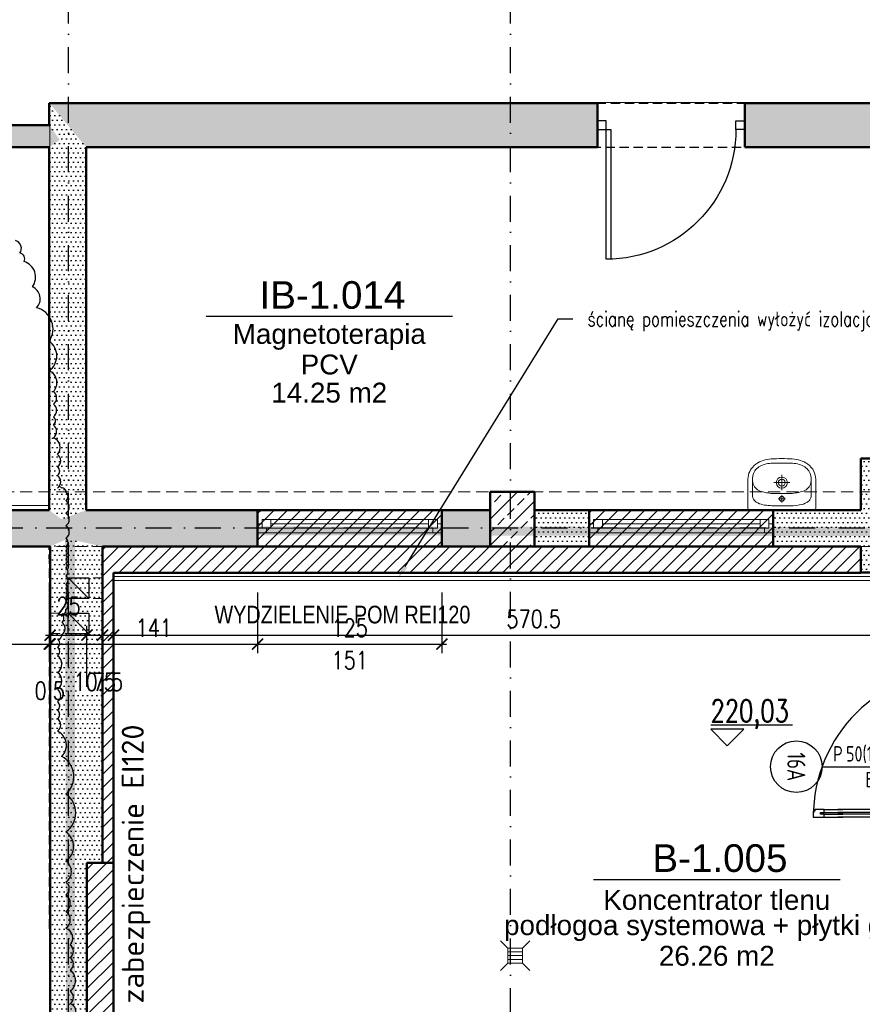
# Model space of a CAD drawing. Header units: millimetres. Extents: x 489 to 7736, y 461 to 5981.
# Tile 16 of 62: x 3336 to 3908, y 1222 to 1890. Entities that reach past the tile are written whole.
import ezdxf
from ezdxf import colors
from ezdxf.entities.mleader import LeaderData, LeaderLine
from ezdxf.enums import TextEntityAlignment as Align
from ezdxf.math import Vec2, Vec3

# ---------------------------------------------------------------- set-up
doc = ezdxf.new("R2010")
doc.units = ezdxf.units.MM
for name, pattern in [('DIVIDE', [31.75, 12.7, -6.35, 0, -6.35, 0, -6.35]), ('DOT___DASHED', [33.523888, 17.638888, -8.819444, 0.01, -7.055556]), ('HIDDEN', [9.525, 6.35, -3.175])]:
    doc.linetypes.add(name, pattern=pattern)
for name, color, linetype in [('PB_GM_CONST', 1, 'Continuous'), ('WK-Drzwi', 9, 'Continuous'), ('WK-Drzwi IST', 8, 'Continuous'), ('WK-EtykDrzwi', 11, 'Continuous'), ('WK-EtykPom', 161, 'Continuous'), ('WK-Opisy @ 50', 143, 'Continuous'), ('WK-PPoż', 1, 'Continuous'), ('WK-Siatka', 240, 'DOT___DASHED'), ('WK-Wentylacja', 2, 'Continuous'), ('WK-Wymiary', 8, 'Continuous'), ('WK-Ściany', 7, 'Continuous')]:
    doc.layers.add(name, color=color, linetype=linetype)
for name, color, linetype, lineweight in [('WK-INSTALACJE WODKAN', 170, 'Continuous', 5), ('WK-izolacja termiczna II', 124, 'BATTING', 0), ('WK-widok', 8, 'Continuous', 0), ('WK-WYBURZENIA', 6, 'Continuous', 5)]:
    doc.layers.add(name, color=color, linetype=linetype, lineweight=lineweight)
doc.layers.add('WK-Pomieszczenia', color=173, linetype='Continuous', plot=False)
doc.styles.add('Arch-Dim', font='romans.shx', dxfattribs={"width": 0.75})
doc.styles.add('Arial', font='micross.ttf', dxfattribs={"width": 0.9})
doc.styles.add('DIMTEXT', font='romans', dxfattribs={"width": 0.75})
doc.styles.add('iso cp', font='isocpeur.ttf')
doc.styles.add('RomanS-Narrow', font='romans.shx', dxfattribs={"width": 0.8})
doc.styles.get("Standard").update_dxf_attribs({"font": 'ARIAL.TTF'})
doc.linetypes.add('BATTING', pattern='A,0.00254,-2.54,[134,ltypeshp.shx,S=2.54,R=0,X=-2.54,Y=0],-5.08,[134,ltypeshp.shx,S=2.54,R=180,X=2.54,Y=0],-2.54', length=10.16254)
doc.dimstyles.new('AEC Dimension 1-50', dxfattribs={"dimtxt": 12, "dimasz": 0.075, "dimexe": 6.25, "dimexo": 0, "dimgap": 5, "dimtad": 1, "dimdec": 1, "dimrnd": 0.5, "dimzin": 9, "dimdsep": 46, "dimtxsty": 'RomanS-Narrow', "dimblk": 'ARCHTICK', "dimcen": 0.125, "dimdle": 3.125, "dimclrd": 8, "dimclre": 8, "dimclrt": 256, "dimadec": 1, "dimazin": 0, "dimtfac": 1, "dimtdec": 1, "dimtmove": 2, "dimatfit": 2, "dimfxl": 0, "dimtolj": 1, "dimtzin": 0, "dimarcsym": 0})
pattern_1 = [(6e-12, (699.431, 930.084), (1.5875, 3.175), [0, -3.175])]
pattern_2 = [(360, (699.431, 930.084), (1.5875, 3.175), [0, -3.175])]
pattern_3 = [(45, (699.431, 930.084), (-4.490128, 4.490128), [])]
pattern_4 = [(45, (699.431, 930.084), (-4.490128, 4.490128), [])]

# ---------------------------------------------------------------- blocks, each defined once
blk = doc.blocks.new('koty')
blk.add_line((59.14, 18.5), (-15, 18.5))
blk.add_lwpolyline([(15, 15), (-15, 15), (0, 0), (15, 15)])
at = {"ltscale": 2, "style": 'DIMTEXT', "width": 0.75, "flags": 4}
blk.add_attdef('WYSOKOŚĆ', (-15, 21.5), '', height=20, dxfattribs=at)
blk = doc.blocks.new('J50a')
for p, q in [((20.85, 0), (-20.85, 0)), ((-23, -2.14), (-23, -21)), ((0, -10.13), (0, -5.23)), ((23, -21), (23, -2.14)), ((-20, -20.98), (-20, -10.2)), ((2.53, -7.68), (-2.53, -7.68)), ((20, -10.2), (20, -20.98)), ((-5.34, -18.73), (5.34, -18.73)), ((0, -23.98), (0, -13.48))]:
    blk.add_line(p, q)
at = {"flags": 128}
for points in [[(-20.85, 0, 0.056329), (-22.22, -0.1, 0.274623), (-22.85, -0.67, 0.078029), (-23, -2.14, 0.987626)], [(20.85, 0, -0.056329), (22.22, -0.1, -0.274623), (22.85, -0.67, -0.078029), (23, -2.14, -0.987626)], [(-20, -10.2, -0.104891), (-19.52, -7.91, -0.153237), (-17.09, -5.29, -0.096443), (-12.1, -3.56, -0.04719), (-3.09, -2.97), (-2.75, -2.97, 0.009116), (2.75, -2.97), (3.09, -2.97, -0.053543), (12.87, -3.72, -0.091574), (17.37, -5.47, -0.166964), (19.69, -8.36, -0.062926), (20, -10.2, -1.040135)], [(-23, -21, 0.111521), (-21.76, -26.31, 0.123014), (-17.56, -31.31, 0.141312), (-7.12, -34.81, 0.026087), (7.12, -34.81, 0.141312), (17.56, -31.31, 0.123014), (21.76, -26.31, 0.111521), (23, -21)]]:
    blk.add_lwpolyline(points, format="xyb", dxfattribs=at)
blk.add_lwpolyline([(13.79, -30.26, 0.212121), (19.27, -24.85, 0.157769), (19.69, -18.5, 0.270169), (14.76, -12.99, 0.074819), (6.02, -11.37), (6.02, -11.37), (2.16, -11.22), (-2.16, -11.22), (-6.02, -11.37), (-6.02, -11.37, 0.074819), (-14.76, -12.99, 0.270169), (-19.69, -18.5, 0.157769), (-19.27, -24.85, 0.212121), (-13.79, -30.26, 0.110292), (-5.03, -31.99), (0, -32), (5.03, -31.99, 0.110292)], format="xyb", close=True, dxfattribs=at)
for centre, radius in [((0, -7.68), 1.73), ((0, -18.73), 3.78), ((0, -18.73), 2.33)]:
    blk.add_circle(centre, radius)
blk = doc.blocks.new('WK_Pow_tag_01_50')
at = {"color": 0, "linetype": 'ByBlock'}
blk.add_line((-2.789, 0), (2.789, 0), dxfattribs=at)
at = {"color": 0, "linetype": 'ByBlock', "style": 'Arial'}
for tag, height, p in [('POWIERZCHNIE:NUMERAUTO', 0.625, (0.071, 0.482)), ('POWIERZCHNIE:NAZWA', 0.45, (0, -0.455)), ('POWIERZCHNIE_WYKOŃCZENIE:POSADZKA', 0.45, (0, -1.091)), ('POWIERZCHNIE_STYL:POWOBLICZ', 0.45, (0, -1.728))]:
    blk.add_attdef(tag, text='', height=height, dxfattribs=at).set_placement(p, align=Align.MIDDLE)
blk = doc.blocks.new('_ArchTick')
at = {"color": 0, "linetype": 'ByBlock', "const_width": 15}
blk.add_lwpolyline([(-50, -50), (50, 50)], dxfattribs=at)
blk = doc.blocks.new('*D1155')
at = {"layer": 'Defpoints', "color": 0}
for p in [(3146.36, 1501.63), (3356.36, 1501.63), (3356.36, 1466.63)]:
    blk.add_point(p, dxfattribs=at)
at = {"layer": 'WK-Wymiary', "color": 8, "linetype": 'Continuous', "lineweight": -2, "ltscale": 1.3}
for p, q in [((3146.36, 1501.63), (3146.36, 1460.38)), ((3356.36, 1501.63), (3356.36, 1460.38)), ((3143.23, 1466.63), (3359.48, 1466.63))]:
    blk.add_line(p, q, dxfattribs=at)
at = {"layer": 'WK-Wymiary', "color": 8, "linetype": 'ByBlock', "lineweight": -2, "xscale": 0.075, "yscale": 0.075, "zscale": 0.075, "rotation": 180}
blk.add_blockref('_ArchTick', (3146.36, 1466.63), dxfattribs=at)
at = {"layer": 'WK-Wymiary', "color": 8, "linetype": 'ByBlock', "lineweight": -2, "xscale": 0.075, "yscale": 0.075, "zscale": 0.075}
blk.add_blockref('_ArchTick', (3356.36, 1466.63), dxfattribs=at)
at = {"layer": 'WK-Wymiary', "lineweight": -3, "insert": (3251.36, 1477.63), "char_height": 12, "attachment_point": 5, "style": 'RomanS-Narrow'}
blk.add_mtext('\\A1;\\A1;210', dxfattribs=at)
blk = doc.blocks.new('*D1156')
at = {"layer": 'Defpoints', "color": 0}
for p in [(3356.36, 1501.63), (3356.88, 1501.63), (3356.88, 1466.63)]:
    blk.add_point(p, dxfattribs=at)
at = {"layer": 'WK-Wymiary', "color": 8, "linetype": 'Continuous', "lineweight": -2, "ltscale": 1.3}
for p, q in [((3356.36, 1501.63), (3356.36, 1460.38)), ((3356.88, 1501.63), (3356.88, 1460.38)), ((3353.23, 1466.63), (3360, 1466.63)), ((3356.36, 1466.63), (3356.28, 1466.63)), ((3356.88, 1466.63), (3356.95, 1466.63))]:
    blk.add_line(p, q, dxfattribs=at)
at = {"layer": 'WK-Wymiary', "color": 8, "linetype": 'ByBlock', "lineweight": -2, "xscale": 0.075, "yscale": 0.075, "zscale": 0.075}
blk.add_blockref('_ArchTick', (3356.36, 1466.63), dxfattribs=at)
at = {"layer": 'WK-Wymiary', "color": 8, "linetype": 'ByBlock', "lineweight": -2, "xscale": 0.075, "yscale": 0.075, "zscale": 0.075, "rotation": 180}
blk.add_blockref('_ArchTick', (3356.88, 1466.63), dxfattribs=at)
at = {"layer": 'WK-Wymiary', "lineweight": -3, "insert": (3356.62, 1434.88), "char_height": 12, "attachment_point": 5, "style": 'RomanS-Narrow'}
blk.add_mtext('\\A1;\\A1;0.5', dxfattribs=at)
blk = doc.blocks.new('*D1157')
at = {"layer": 'Defpoints', "color": 0}
for p in [(3356.88, 1501.63), (3497.75, 1501.63), (3497.75, 1466.63)]:
    blk.add_point(p, dxfattribs=at)
at = {"layer": 'WK-Wymiary', "color": 8, "linetype": 'Continuous', "lineweight": -2, "ltscale": 1.3}
for p, q in [((3356.88, 1501.63), (3356.88, 1460.38)), ((3497.75, 1501.63), (3497.75, 1460.38)), ((3353.75, 1466.63), (3500.88, 1466.63))]:
    blk.add_line(p, q, dxfattribs=at)
at = {"layer": 'WK-Wymiary', "color": 8, "linetype": 'ByBlock', "lineweight": -2, "xscale": 0.075, "yscale": 0.075, "zscale": 0.075, "rotation": 180}
blk.add_blockref('_ArchTick', (3356.88, 1466.63), dxfattribs=at)
at = {"layer": 'WK-Wymiary', "color": 8, "linetype": 'ByBlock', "lineweight": -2, "xscale": 0.075, "yscale": 0.075, "zscale": 0.075}
blk.add_blockref('_ArchTick', (3497.75, 1466.63), dxfattribs=at)
at = {"layer": 'WK-Wymiary', "lineweight": -3, "insert": (3427.32, 1477.63), "char_height": 12, "attachment_point": 5, "style": 'RomanS-Narrow'}
blk.add_mtext('\\A1;\\A1;141', dxfattribs=at)
blk = doc.blocks.new('*D1158')
at = {"layer": 'Defpoints', "color": 0}
for p in [(3497.75, 1501.63), (3622.75, 1501.63), (3622.75, 1466.63)]:
    blk.add_point(p, dxfattribs=at)
at = {"layer": 'WK-Wymiary', "color": 8, "linetype": 'Continuous', "lineweight": -2, "ltscale": 1.3}
for p, q in [((3497.75, 1501.63), (3497.75, 1460.38)), ((3622.75, 1501.63), (3622.75, 1460.38)), ((3494.63, 1466.63), (3625.88, 1466.63))]:
    blk.add_line(p, q, dxfattribs=at)
at = {"layer": 'WK-Wymiary', "color": 8, "linetype": 'ByBlock', "lineweight": -2, "xscale": 0.075, "yscale": 0.075, "zscale": 0.075, "rotation": 180}
blk.add_blockref('_ArchTick', (3497.75, 1466.63), dxfattribs=at)
at = {"layer": 'WK-Wymiary', "color": 8, "linetype": 'ByBlock', "lineweight": -2, "xscale": 0.075, "yscale": 0.075, "zscale": 0.075}
blk.add_blockref('_ArchTick', (3622.75, 1466.63), dxfattribs=at)
at = {"layer": 'WK-Wymiary', "lineweight": -3, "insert": (3560.25, 1477.63), "char_height": 12, "attachment_point": 5, "style": 'RomanS-Narrow'}
blk.add_mtext('\\A1;\\A1;125', dxfattribs=at)
blk = doc.blocks.new('*D1163')
at = {"layer": 'Defpoints', "color": 0}
for p in [(3381.88, 1472.67), (3356.88, 1437.67), (3381.88, 1437.67)]:
    blk.add_point(p, dxfattribs=at)
at = {"layer": 'WK-Wymiary', "color": 8, "linetype": 'Continuous', "lineweight": -2, "ltscale": 1.3}
for p, q in [((3356.88, 1437.67), (3356.88, 1478.92)), ((3381.88, 1437.67), (3381.88, 1478.92)), ((3353.75, 1472.67), (3385, 1472.67))]:
    blk.add_line(p, q, dxfattribs=at)
at = {"layer": 'WK-Wymiary', "color": 8, "linetype": 'ByBlock', "lineweight": -2, "xscale": 0.075, "yscale": 0.075, "zscale": 0.075, "rotation": 180}
blk.add_blockref('_ArchTick', (3356.88, 1472.67), dxfattribs=at)
at = {"layer": 'WK-Wymiary', "color": 8, "linetype": 'ByBlock', "lineweight": -2, "xscale": 0.075, "yscale": 0.075, "zscale": 0.075}
blk.add_blockref('_ArchTick', (3381.88, 1472.67), dxfattribs=at)
at = {"layer": 'WK-Wymiary', "lineweight": -3, "insert": (3369.38, 1492.42), "char_height": 12, "attachment_point": 5, "style": 'RomanS-Narrow'}
blk.add_mtext('\\A1;\\A1;25', dxfattribs=at)
blk = doc.blocks.new('*D1164')
at = {"layer": 'Defpoints', "color": 0}
for p in [(3392.43, 1507.67), (3392.43, 1472.67), (3381.88, 1437.67)]:
    blk.add_point(p, dxfattribs=at)
at = {"layer": 'WK-Wymiary', "color": 8, "linetype": 'Continuous', "lineweight": -2, "ltscale": 1.3}
for p, q in [((3392.43, 1507.67), (3392.43, 1466.42)), ((3381.88, 1437.67), (3381.88, 1478.92)), ((3378.75, 1472.67), (3395.56, 1472.67))]:
    blk.add_line(p, q, dxfattribs=at)
at = {"layer": 'WK-Wymiary', "color": 8, "linetype": 'ByBlock', "lineweight": -2, "xscale": 0.075, "yscale": 0.075, "zscale": 0.075, "rotation": 180}
blk.add_blockref('_ArchTick', (3381.88, 1472.67), dxfattribs=at)
at = {"layer": 'WK-Wymiary', "color": 8, "linetype": 'ByBlock', "lineweight": -2, "xscale": 0.075, "yscale": 0.075, "zscale": 0.075}
blk.add_blockref('_ArchTick', (3392.43, 1472.67), dxfattribs=at)
at = {"layer": 'WK-Wymiary', "lineweight": -3, "insert": (3387.16, 1440.92), "char_height": 12, "attachment_point": 5, "style": 'RomanS-Narrow'}
blk.add_mtext('\\A1;\\A1;10.5', dxfattribs=at)
blk = doc.blocks.new('*D1165')
at = {"layer": 'Defpoints', "color": 0}
for p in [(3392.43, 1507.67), (3399.88, 1507.67), (3399.88, 1472.67)]:
    blk.add_point(p, dxfattribs=at)
at = {"layer": 'WK-Wymiary', "color": 8, "linetype": 'Continuous', "lineweight": -2, "ltscale": 1.3}
for p, q in [((3392.43, 1507.67), (3392.43, 1466.42)), ((3399.88, 1507.67), (3399.88, 1466.42)), ((3389.31, 1472.67), (3403, 1472.67)), ((3392.43, 1472.67), (3392.36, 1472.67)), ((3399.88, 1472.67), (3399.95, 1472.67))]:
    blk.add_line(p, q, dxfattribs=at)
at = {"layer": 'WK-Wymiary', "color": 8, "linetype": 'ByBlock', "lineweight": -2, "xscale": 0.075, "yscale": 0.075, "zscale": 0.075}
blk.add_blockref('_ArchTick', (3392.43, 1472.67), dxfattribs=at)
at = {"layer": 'WK-Wymiary', "color": 8, "linetype": 'ByBlock', "lineweight": -2, "xscale": 0.075, "yscale": 0.075, "zscale": 0.075, "rotation": 180}
blk.add_blockref('_ArchTick', (3399.88, 1472.67), dxfattribs=at)
at = {"layer": 'WK-Wymiary', "lineweight": -3, "insert": (3396.16, 1440.92), "char_height": 12, "attachment_point": 5, "style": 'RomanS-Narrow'}
blk.add_mtext('\\A1;\\A1;7.5', dxfattribs=at)
blk = doc.blocks.new('*D1166')
at = {"layer": 'Defpoints', "color": 0}
for p in [(3399.88, 1507.67), (3970.37, 1507.67), (3970.37, 1472.67)]:
    blk.add_point(p, dxfattribs=at)
at = {"layer": 'WK-Wymiary', "color": 8, "linetype": 'Continuous', "lineweight": -2, "ltscale": 1.3}
for p, q in [((3399.88, 1507.67), (3399.88, 1466.42)), ((3970.37, 1507.67), (3970.37, 1466.42)), ((3396.75, 1472.67), (3973.5, 1472.67))]:
    blk.add_line(p, q, dxfattribs=at)
at = {"layer": 'WK-Wymiary', "color": 8, "linetype": 'ByBlock', "lineweight": -2, "xscale": 0.075, "yscale": 0.075, "zscale": 0.075, "rotation": 180}
blk.add_blockref('_ArchTick', (3399.88, 1472.67), dxfattribs=at)
at = {"layer": 'WK-Wymiary', "color": 8, "linetype": 'ByBlock', "lineweight": -2, "xscale": 0.075, "yscale": 0.075, "zscale": 0.075}
blk.add_blockref('_ArchTick', (3970.37, 1472.67), dxfattribs=at)
at = {"layer": 'WK-Wymiary', "lineweight": -3, "insert": (3685.13, 1483.67), "char_height": 12, "attachment_point": 5, "style": 'RomanS-Narrow'}
blk.add_mtext('\\A1;\\A1;570.5', dxfattribs=at)
blk = doc.blocks.new('L2')
at = {"color": 8}
for p, q in [((7.5, 5), (20, 5)), ((7.5, 0), (20, 0))]:
    blk.add_line(p, q, dxfattribs=at)
at = {"color": 4}
for p, q in [((7.5, 3), (20, 3)), ((7.5, 2), (20, 2))]:
    blk.add_line(p, q, dxfattribs=at)
blk.add_lwpolyline([(0, 1), (0, 5), (7.5, 5), (7.5, 3), (5, 3), (5, 2), (7.5, 2), (7.5, 0), (1, 0), (1, 1)], close=True)
blk = doc.blocks.new('L3')
for p, q in [((-22.5, -0.5), (-22.5, 0.5)), ((22.5, -0.5), (22.5, 0.5))]:
    blk.add_line(p, q)
at = {"color": 8}
for p, q in [((-15, 2.5), (15, 2.5)), ((-15, -2.5), (15, -2.5))]:
    blk.add_line(p, q, dxfattribs=at)
at = {"color": 4}
for p, q in [((-15, 0.5), (15, 0.5)), ((-15, 0.5), (15, 0.5)), ((-15, -0.5), (15, -0.5)), ((-15, -0.5), (15, -0.5))]:
    blk.add_line(p, q, dxfattribs=at)
blk = doc.blocks.new('J1')
for p, q in [((-5, 5), (-10, 10)), ((5, 5), (10, 10)), ((-5, 5), (-5, -5)), ((5, 5), (-5, 5)), ((-5, 2.5), (5, 2.5)), ((-5, 0), (5, 0)), ((5, -5), (5, 5)), ((-5, -5), (-10, -10)), ((-5, -2.5), (5, -2.5)), ((-5, -5), (5, -5)), ((5, -5), (10, -10))]:
    blk.add_line(p, q)
blk = doc.blocks.new('WK_Door_Tag_02_50L')
at = {"color": 0, "linetype": 'ByBlock', "lineweight": -2}
blk.add_line((0, 0), (0, 2.75), dxfattribs=at)
blk.add_circle((0, -0.5), 0.5, dxfattribs=at)
at = {"color": 0, "linetype": 'ByBlock', "lineweight": -2, "style": 'RomanS-Narrow', "width": 0.75}
for tag, p in [('DRZWI_OBIEKTY:WYPOSAZENIESAMOZAMYKACZ', (0.1, 2.031)), ('DRZWI_OBIEKTY:WYPOSAZENIEKRATKAWENT', (0.1, 1.781)), ('DRZWI_OBIEKTY:KONTROLADOSTĘPU', (0.1, 2.28)), ('DRZWI_STYL:KLASAPPOŻ', (0.1, 0.839))]:
    blk.add_attdef(tag, text='', height=0.3, rotation=90, dxfattribs=at).set_placement(p, align=Align.TOP_LEFT)
for tag, p in [('DRZWI_STYL:KIERUNEKOTWIERANIAZNAK', (-0.1, 0.214)), ('DRZWI_STYL:ROZMIAR', (-0.1, 0.464))]:
    blk.add_attdef(tag, p, '', height=0.3, rotation=90, dxfattribs=at)
at = {"color": 0, "linetype": 'ByBlock', "lineweight": -2, "style": 'RomanS-Narrow', "width": 0.75, "flags": 4}
blk.add_attdef('DRZWI_OBIEKTY:SYMBOL', text='', height=0.35, rotation=360, dxfattribs=at).set_placement((0, -0.5), align=Align.MIDDLE_CENTER)

msp = doc.modelspace()

# ---------------------------------------------------------------- hatches: boundary and pattern name
at = {"layer": 'WK-Ściany', "linetype": 'Continuous', "lineweight": -3}
h = msp.add_hatch(dxfattribs=at)
h.set_pattern_fill('DOTS', color=253, scale=2, style=0)
h.set_pattern_definition([(0, (699.431, 930.084), (1.5875, 3.175), [0, -3.175])])
h.paths.add_polyline_path([(3356.36, 1833.87), (3381.36, 1803.87), (3728.37, 1803.87), (3728.37, 1833.87)], flags=0)
h.paths.add_polyline_path([(3828.37, 1833.87), (3828.37, 1803.87), (3960.26, 1803.87), (3965.26, 1825.12), (3960.26, 1833.87)], flags=0)
h.paths.add_polyline_path([(3975.26, 1833.87), (3965.26, 1825.12), (3960.26, 1803.87), (3970.37, 1803.87), (3975.37, 1812.62), (3975.26, 1833.87)], flags=0)
h.paths.add_polyline_path([(3975.26, 1833.87), (3975.37, 1812.62), (3985.37, 1803.87), (4120.87, 1803.87), (4120.87, 1833.87)], flags=0)
h.paths.add_polyline_path([(4225.87, 1833.87), (4225.87, 1803.87), (4542.27, 1803.87), (4577.39, 1833.87)], flags=0)
h = msp.add_hatch(dxfattribs=at)
h.set_pattern_fill('DOTS', color=253, scale=2, style=0)
h.set_pattern_definition([(360, (699.431, 930.084), (1.5875, 3.175), [0, -3.175])])
h.paths.add_polyline_path([(3356.36, 1557.5), (3364.69, 1551.37), (3381.36, 1557.5), (3381.36, 1803.87), (3363.44, 1808.87), (3356.36, 1803.87)], flags=0)
h.paths.add_polyline_path([(3356.36, 1818.87), (3363.44, 1808.87), (3381.36, 1803.87), (3381.36, 1803.87), (3356.36, 1833.87)], flags=0)
h = msp.add_hatch(dxfattribs=at)
h.set_pattern_fill('DOTS', color=253, scale=2, style=0)
h.set_pattern_definition([(360, (699.431, 930.084), (1.5875, 3.175), [0, -3.175])])
h.paths.add_polyline_path([(3356.36, 1803.87), (3363.44, 1808.87), (3356.36, 1818.87), (2475.26, 1818.87), (2460.26, 1803.87)], flags=0)
h = msp.add_hatch(dxfattribs=at)
h.set_pattern_fill('DOTS', color=253, scale=2, style=0)
h.set_pattern_definition([(0, (699.431, 930.084), (1.5875, 3.175), [0, -3.175])])
h.paths.add_polyline_path([(3907.22, 1515.25), (3970.37, 1515.25), (3975.37, 1539.8), (3985.37, 1515.25), (4021.06, 1515.25), (4021.06, 1592.63), (3985.37, 1592.63), (3970.37, 1592.63), (3907.22, 1592.63), (3907.22, 1557.5), (3907.22, 1532.87)], flags=0)
h = msp.add_hatch(dxfattribs=at)
h.set_pattern_fill('ANSI33', color=5, scale=2, angle=360, style=0)
h.set_pattern_definition([(45, (699.431, 930.084), (-8.980256, 8.980256), []), (45, (708.411, 930.084), (-8.980256, 8.980256), [6.35, -3.175])])
h.paths.add_polyline_path([(3655.68, 1569.87), (3655.68, 1532.87), (3685.69, 1532.87), (3685.69, 1569.87)], flags=0)
h = msp.add_hatch(dxfattribs=at)
h.set_pattern_fill('DOTS', color=253, scale=2, style=0)
h.set_pattern_definition(pattern_1)
h.paths.add_polyline_path([(2826.73, 1557.5), (2826.73, 1532.87), (2996.36, 1532.87), (3046.36, 1561.79), (2996.36, 1557.5)], flags=0)
h.paths.add_polyline_path([(3146.36, 1557.5), (3046.36, 1561.79), (2996.36, 1532.87), (3356.36, 1532.87), (3364.69, 1551.37), (3356.36, 1557.5)], flags=0)
h.paths.add_polyline_path([(3381.36, 1557.5), (3364.69, 1551.37), (3356.36, 1532.87), (3356.88, 1532.87), (3368.73, 1538.11), (3381.36, 1557.5)], flags=0)
h.paths.add_polyline_path([(3381.36, 1557.5), (3368.73, 1538.11), (3392.43, 1532.87), (3497.75, 1532.87), (3497.75, 1557.5)], flags=0)
h.paths.add_polyline_path([(3622.75, 1557.5), (3622.75, 1532.87), (3655.68, 1532.87), (3655.68, 1557.5)], flags=0)
at = {"layer": 'WK-Ściany', "linetype": 'Continuous', "lineweight": 0}
h = msp.add_hatch(dxfattribs=at)
h.set_pattern_fill('ANSI31', color=1, scale=2, style=0)
h.set_pattern_definition(pattern_4)
h.paths.add_polyline_path([(3497.75, 1557.5), (3497.75, 1532.87), (3622.75, 1532.87), (3622.75, 1557.5)], flags=0)
at = {"layer": 'WK-Ściany', "linetype": 'Continuous', "lineweight": -3}
h = msp.add_hatch(dxfattribs=at)
h.set_pattern_fill('DOTS', color=253, scale=2, style=0)
h.set_pattern_definition(pattern_1)
h.paths.add_polyline_path([(3685.69, 1557.5), (3685.69, 1532.87), (3722.75, 1532.87), (3722.75, 1557.5)], flags=0)
h.paths.add_polyline_path([(3847.75, 1557.5), (3847.75, 1532.87), (3907.22, 1532.87), (3907.22, 1557.5)], flags=0)
at = {"layer": 'WK-Ściany', "linetype": 'Continuous', "lineweight": 0}
h = msp.add_hatch(dxfattribs=at)
h.set_pattern_fill('ANSI31', color=1, scale=2, style=0)
h.set_pattern_definition(pattern_4)
h.paths.add_polyline_path([(3722.75, 1557.5), (3722.75, 1532.87), (3847.75, 1532.87), (3847.75, 1557.5)], flags=0)
at = {"layer": 'WK-Ściany', "linetype": 'Continuous', "lineweight": -3}
h = msp.add_hatch(dxfattribs=at)
h.set_pattern_fill('DOTS', color=253, scale=2, style=0)
h.set_pattern_definition(pattern_2)
h.paths.add_polyline_path([(3392.43, 1532.87), (3368.73, 1538.11), (3356.88, 1532.87), (3356.88, 1318.04), (3381.88, 1318.04), (3392.43, 1318.04)], flags=0)
at = {"layer": 'WK-Ściany', "linetype": 'Continuous', "lineweight": 0}
h = msp.add_hatch(dxfattribs=at)
h.set_pattern_fill('ANSI31', color=1, scale=2, style=0)
h.set_pattern_definition(pattern_3)
h.paths.add_polyline_path([(3907.22, 1514.87), (3907.22, 1532.87), (3392.43, 1532.87), (3399.88, 1514.87)], flags=0)
h = msp.add_hatch(dxfattribs=at)
h.set_pattern_fill('ANSI31', color=1, scale=2, style=0)
h.set_pattern_definition(pattern_3)
h.paths.add_polyline_path([(3392.43, 1318.04), (3399.88, 1318.04), (3399.88, 1514.87), (3392.43, 1532.87)], flags=0)
at = {"layer": 'WK-Ściany', "linetype": 'Continuous', "lineweight": -3}
h = msp.add_hatch(dxfattribs=at)
h.set_pattern_fill('DOTS', color=253, scale=2, style=0)
h.set_pattern_definition(pattern_2)
h.paths.add_polyline_path([(3381.88, 1318.04), (3356.88, 1318.04), (3356.88, 1080.83), (3386.46, 1061.66), (3381.88, 1080.83)], flags=0)
at = {"layer": 'WK-Ściany', "linetype": 'Continuous', "lineweight": 0}
h = msp.add_hatch(dxfattribs=at)
h.set_pattern_fill('ANSI31', color=1, scale=2, style=0)
h.set_pattern_definition(pattern_3)
h.paths.add_polyline_path([(3381.88, 1080.83), (3399.88, 1080.83), (3399.88, 1318.04), (3381.88, 1318.04)], flags=0)

# ---------------------------------------------------------------- linework, layer by layer
msp.add_lwpolyline([(3373.34, 1213.89, 0.520567), (3370.5, 1222.43, 0.520567), (3370.5, 1222.43, 0.520567), (3370.5, 1230.97, 0.520567), (3370.5, 1230.97, 0.520567), (3370.5, 1245.2, 0.520567), (3370.5, 1245.2, 0.520567), (3370.5, 1253.74, 0.520567), (3370.5, 1253.74, 0.520567), (3370.5, 1262.28, 0.520567), (3370.5, 1262.28, 0.520567), (3367.65, 1273.66, 0.520567), (3367.65, 1273.66, 0.520567), (3367.65, 1285.05, 0.520567), (3367.65, 1285.05, 0.520567), (3367.65, 1296.43, 0.520567), (3367.65, 1296.43, 0.520567), (3367.65, 1304.97, 0.520567), (3367.65, 1304.97, 0.520567), (3367.65, 1319.21, 0.520567), (3367.65, 1319.21, 0.520567), (3367.65, 1339.13, 0.520567), (3367.65, 1339.13, 0.520567), (3367.65, 1364.75, 0.520567), (3367.65, 1364.75, 0.520567), (3364.8, 1390.37, 0.520567), (3364.8, 1390.37, 0.520567), (3361.96, 1407.45, 0.520567), (3361.96, 1407.45, 0.520567), (3361.96, 1415.98, 0.520567), (3361.96, 1415.98, 0.520567), (3361.96, 1421.68, 0.520567), (3361.96, 1421.68, 0.520567), (3361.96, 1427.37, 0.520567), (3361.96, 1427.37, 0.520567), (3361.96, 1435.91, 0.520567), (3361.96, 1435.91, 0.520567), (3361.96, 1447.3, 0.520567), (3361.96, 1447.3, 0.520567), (3361.96, 1458.68, 0.520567), (3361.96, 1458.68, 0.520567), (3361.96, 1464.37, 0.520567), (3361.96, 1464.37, 0.520567), (3361.96, 1470.07, 0.520567), (3361.96, 1470.07, 0.520567), (3364.8, 1472.91, 0.520567), (3364.8, 1472.91, 0.520567), (3364.8, 1481.45, 0.520567), (3364.8, 1481.45, 0.520567), (3364.8, 1487.15, 0.520567), (3364.8, 1487.15, 0.520567), (3367.65, 1489.99, 0.520567), (3367.65, 1489.99, 0.520567), (3367.65, 1495.68, 0.520567), (3367.65, 1495.68, 0.520567), (3367.65, 1498.53, 0.520567), (3367.65, 1498.53, 0.520567), (3367.65, 1501.38, 0.520567), (3367.65, 1501.38, 0.520567), (3367.65, 1504.22, 0.520567), (3367.65, 1504.22, 0.520567), (3367.65, 1507.07, 0.520567), (3367.65, 1507.07, 0.520567), (3367.65, 1512.76, 0.520567), (3367.65, 1512.76, 0.520567), (3367.65, 1518.46, 0.520567), (3367.65, 1518.46, 0.520567), (3367.65, 1521.3, 0.520567), (3367.65, 1521.3, 0.520567), (3367.65, 1524.15, 0.520567), (3367.65, 1524.15, 0.520567), (3367.65, 1527, 0.520567), (3367.65, 1527, 0.520567), (3367.65, 1529.84, 0.520567), (3367.65, 1529.84, 0.520567), (3367.65, 1532.69, 0.520567), (3367.65, 1532.69, 0.520567), (3367.65, 1538.38, 0.520567), (3367.65, 1538.38, 0.520567), (3367.65, 1546.92, 0.520567), (3367.65, 1546.92, 0.520567), (3367.65, 1555.46, 0.520567), (3367.65, 1555.46, 0.520567), (3367.65, 1564, 0.520567), (3367.65, 1564, 0.520567), (3367.65, 1569.69, 0.520567), (3367.65, 1569.69, 0.520567), (3364.8, 1572.54, 0.520567), (3364.8, 1572.54, 0.520567), (3361.96, 1572.54, 0.520567), (3361.96, 1572.54, 0.520567), (3361.96, 1581.08, 0.520567), (3361.96, 1581.08, 0.520567), (3361.96, 1586.77, 0.520567), (3361.96, 1586.77, 0.520567), (3361.96, 1595.31, 0.520567), (3361.96, 1595.31, 0.520567), (3359.11, 1606.7, 0.520567), (3359.11, 1606.7, 0.520567), (3359.11, 1615.24, 0.520567), (3359.11, 1615.24, 0.520567), (3359.11, 1620.93, 0.520567), (3359.11, 1620.93, 0.520567), (3359.11, 1629.47, 0.520567), (3359.11, 1629.47, 0.520567), (3359.11, 1638.01, 0.520567), (3359.11, 1638.01, 0.520567), (3356.26, 1652.24, 0.520567), (3356.26, 1652.24, 0.520567), (3356.26, 1672.16, 0.520567), (3356.26, 1672.16, 0.520567), (3347.72, 1694.94, 0.520567), (3347.72, 1694.94, 0.520567), (3344.88, 1709.17, 0.520567), (3344.88, 1709.17, 0.520567), (3339.18, 1726.25, 0.520567), (3339.18, 1726.25, 0.520567), (3336.34, 1731.94, 0.520567), (3336.34, 1731.94, 0.520567), (3333.49, 1740.48, 0.520567)], format="xyb")
at = {"layer": 'WK-Drzwi', "color": 8, "linetype": 'Continuous', "lineweight": -3}
msp.add_arc((3974.87, 1349.21), 100, 90, 180, dxfattribs=at)
at = {"layer": 'WK-Drzwi IST', "color": 8, "linetype": 'Continuous', "lineweight": -3}
for points in [[(3734.37, 1821.87), (3728.37, 1821.87), (3728.37, 1815.87), (3734.37, 1815.87)], [(3822.37, 1821.87), (3828.37, 1821.87), (3828.37, 1815.87), (3822.37, 1815.87)], [(3734.37, 1815.87), (3737.37, 1815.87), (3737.37, 1727.87), (3734.37, 1727.87)]]:
    msp.add_lwpolyline(points, close=True, dxfattribs=at)
at = {"layer": 'WK-Drzwi IST', "color": 8, "linetype": 'Continuous', "lineweight": -3, "extrusion": (0, 0, -1)}
msp.add_arc((-3734.37, 1815.87), 88, 180, 270, dxfattribs=at)
at = {"layer": 'WK-izolacja termiczna II', "ltscale": 0.24}
msp.add_line((3399.88, 1512.37), (3970.37, 1512.37), dxfattribs=at)
at = {"layer": 'WK-Pomieszczenia', "color": 173, "linetype": 'HIDDEN', "lineweight": -3}
for p, q in [((3356.36, 1818.87), (3356.36, 1833.87)), ((3356.36, 1833.87), (3960.26, 1833.87)), ((2475.26, 1818.87), (3356.36, 1818.87)), ((3356.36, 1803.87), (2475.26, 1803.87)), ((3356.36, 1557.5), (3356.36, 1803.87)), ((3381.36, 1803.87), (3970.37, 1803.87)), ((3381.36, 1803.87), (3381.36, 1557.5)), ((3907.22, 1557.5), (3907.22, 1592.63)), ((3907.22, 1592.63), (3970.37, 1592.63)), ((3655.68, 1557.5), (3655.68, 1569.87)), ((3655.68, 1569.87), (3685.69, 1569.87)), ((3685.69, 1569.87), (3685.69, 1557.5)), ((3146.36, 1557.5), (3356.36, 1557.5)), ((3381.36, 1557.5), (3655.68, 1557.5)), ((3685.69, 1557.5), (3907.22, 1557.5)), ((3356.36, 1532.87), (2826.73, 1532.87)), ((3356.88, 959.08), (3356.36, 1532.87)), ((3392.43, 1532.87), (3907.22, 1532.87)), ((3392.43, 1532.87), (3392.43, 1318.04)), ((3907.22, 1515.25), (3907.22, 1532.87)), ((3970.37, 1515.25), (3907.22, 1515.25)), ((3392.43, 1318.04), (3381.88, 1318.04)), ((3381.88, 1318.04), (3381.88, 1080.83))]:
    msp.add_line(p, q, dxfattribs=at)
at = {"layer": 'WK-PPoż', "color": 1, "linetype": 'DIVIDE', "const_width": 6}
msp.add_lwpolyline([(2379.88, 1543.62), (3370.73, 1543.62), (3370.73, 937.35), (2423.06, 937.35), (2423.06, 1267.14), (2379.88, 1267.14), (2379.88, 1543.62)], dxfattribs=at)
msp.add_lwpolyline([(3369.93, 1543.62), (3980.79, 1542.86), (3980.79, 1066.61), (3371.19, 1066.61)], close=True, dxfattribs=at)
at = {"layer": 'WK-Siatka', "color": 240, "linetype": 'DOT___DASHED', "lineweight": -3}
for p, q in [((3369.38, 946.58), (3369.38, 2632.81)), ((3669.38, 946.58), (3669.38, 2632.81)), ((1875.32, 1545.61), (5768.18, 1545.61))]:
    msp.add_line(p, q, dxfattribs=at)
at = {"layer": 'WK-Wentylacja', "ltscale": 0.5}
for p, q in [((3369.16, 1511.62), (3383.16, 1497.62)), ((3383.16, 1473.63), (3369.16, 1487.63))]:
    msp.add_line(p, q, dxfattribs=at)
for points in [[(3369.16, 1511.62), (3383.16, 1511.62), (3383.16, 1497.62), (3369.16, 1497.62)], [(3383.16, 1473.63), (3369.16, 1473.63), (3369.16, 1487.63), (3383.16, 1487.63)]]:
    msp.add_lwpolyline(points, close=True, dxfattribs=at)
at = {"layer": 'WK-widok', "linetype": 'HIDDEN'}
for p, q in [((3392.43, 1511.62), (3383.16, 1511.62)), ((3392.43, 1497.62), (3383.16, 1497.62)), ((3357.28, 1487.67), (3369.16, 1487.67)), ((3357.28, 1473.67), (3369.16, 1473.67))]:
    msp.add_line(p, q, dxfattribs=at)
at = {"layer": 'WK-widok', "ltscale": 1.3}
for p, q in [((3399.88, 1514.87), (3970.37, 1514.87)), ((3399.88, 1509.87), (3970.37, 1509.87))]:
    msp.add_line(p, q, dxfattribs=at)
at = {"layer": 'WK-widok'}
msp.add_lwpolyline([(2487.05, 2541.81), (2486.97, 2007.01), (2474.13, 2007.01), (2474.13, 1560.64), (3356.6, 1560.64), (3356.6, 1834.22), (3961.44, 1834.22), (3961.44, 2031.47), (4564.3, 2031.47), (4564.3, 2541.81)], close=True, dxfattribs=at)
at = {"layer": 'WK-widok', "linetype": 'HIDDEN', "ltscale": 1.3}
for points in [[(1887.82, 1569.87), (5755.68, 1569.87)], [(1887.82, 1532.88), (4577.51, 1532.88)]]:
    msp.add_lwpolyline(points, dxfattribs=at)
at = {"layer": 'WK-WYBURZENIA', "color": 6, "linetype": 'Continuous', "lineweight": 5}
for p, q in [((3497.75, 1557.5), (3622.75, 1557.5)), ((3722.75, 1557.5), (3847.75, 1557.5)), ((3506.75, 1551.18), (3506.75, 1545.18)), ((3613.75, 1551.18), (3613.75, 1545.18)), ((3731.75, 1551.18), (3731.75, 1545.18)), ((3838.75, 1551.18), (3838.75, 1545.18)), ((3506.75, 1548.18), (3613.75, 1548.18)), ((3731.75, 1548.18), (3838.75, 1548.18)), ((3503.75, 1542.18), (3616.75, 1542.18)), ((3728.75, 1542.18), (3841.75, 1542.18)), ((3497.75, 1532.87), (3622.75, 1532.87)), ((3722.75, 1532.87), (3847.75, 1532.87))]:
    msp.add_line(p, q, dxfattribs=at)
for points in [[(3500.75, 1551.18), (3500.75, 1545.18), (3619.75, 1545.18), (3619.75, 1551.18)], [(3725.75, 1551.18), (3725.75, 1545.18), (3844.75, 1545.18), (3844.75, 1551.18)], [(3503.75, 1542.18), (3497.75, 1542.18), (3497.75, 1548.18), (3500.75, 1548.18), (3500.75, 1545.18), (3503.75, 1545.18)], [(3616.75, 1542.18), (3622.75, 1542.18), (3622.75, 1548.18), (3619.75, 1548.18), (3619.75, 1545.18), (3616.75, 1545.18)], [(3728.75, 1542.18), (3722.75, 1542.18), (3722.75, 1548.18), (3725.75, 1548.18), (3725.75, 1545.18), (3728.75, 1545.18)], [(3841.75, 1542.18), (3847.75, 1542.18), (3847.75, 1548.18), (3844.75, 1548.18), (3844.75, 1545.18), (3841.75, 1545.18)]]:
    msp.add_lwpolyline(points, close=True, dxfattribs=at)
at = {"layer": 'WK-Ściany', "color": 7, "linetype": 'Continuous', "lineweight": 50}
for p, q in [((3728.37, 1833.87), (3356.36, 1833.87)), ((3356.36, 1833.87), (3356.36, 1818.87)), ((3728.37, 1803.87), (3728.37, 1833.87)), ((3828.37, 1833.87), (3828.37, 1803.87)), ((3960.26, 1833.87), (3828.37, 1833.87)), ((3356.36, 1818.87), (2475.26, 1818.87)), ((2460.26, 1803.87), (3356.36, 1803.87)), ((3356.36, 1803.87), (3356.36, 1557.5)), ((3381.36, 1803.87), (3728.37, 1803.87)), ((3381.36, 1557.5), (3381.36, 1803.87)), ((3828.37, 1803.87), (3970.37, 1803.87)), ((3970.37, 1592.63), (3907.22, 1592.63)), ((3907.22, 1592.63), (3907.22, 1557.5)), ((3655.68, 1569.87), (3655.68, 1532.87)), ((3685.69, 1569.87), (3655.68, 1569.87)), ((3685.69, 1532.87), (3685.69, 1569.87)), ((3356.36, 1557.5), (3146.36, 1557.5)), ((3497.75, 1557.5), (3381.36, 1557.5)), ((3497.75, 1532.87), (3497.75, 1557.5)), ((3497.75, 1557.5), (3497.75, 1532.87)), ((3622.75, 1557.5), (3497.75, 1557.5)), ((3622.75, 1557.5), (3622.75, 1532.87)), ((3655.68, 1557.5), (3622.75, 1557.5)), ((3622.75, 1532.87), (3622.75, 1557.5)), ((3655.68, 1532.87), (3655.68, 1557.5)), ((3685.69, 1557.5), (3685.69, 1532.87)), ((3722.75, 1557.5), (3685.69, 1557.5)), ((3722.75, 1532.87), (3722.75, 1557.5)), ((3722.75, 1557.5), (3722.75, 1532.87)), ((3847.75, 1557.5), (3722.75, 1557.5)), ((3847.75, 1557.5), (3847.75, 1532.87)), ((3907.22, 1557.5), (3847.75, 1557.5)), ((3847.75, 1532.87), (3847.75, 1557.5)), ((2826.73, 1532.87), (3356.88, 1532.87)), ((3356.88, 1532.87), (3356.88, 1318.04)), ((3392.43, 1532.87), (3497.75, 1532.87)), ((3392.43, 1318.04), (3392.43, 1532.87)), ((3907.22, 1532.87), (3392.43, 1532.87)), ((3392.43, 1532.87), (3392.43, 1318.04)), ((3497.75, 1532.87), (3622.75, 1532.87)), ((3622.75, 1532.87), (3655.68, 1532.87)), ((3655.68, 1532.87), (3685.69, 1532.87)), ((3685.69, 1532.87), (3722.75, 1532.87)), ((3722.75, 1532.87), (3847.75, 1532.87)), ((3847.75, 1532.87), (3907.22, 1532.87)), ((3907.22, 1532.87), (3907.22, 1515.25)), ((3907.22, 1514.87), (3907.22, 1532.87)), ((3399.88, 1514.87), (3907.22, 1514.87)), ((3399.88, 1318.04), (3399.88, 1514.87)), ((3907.22, 1515.25), (3970.37, 1515.25)), ((3356.88, 1318.04), (3356.88, 1080.83)), ((3381.88, 1318.04), (3392.43, 1318.04)), ((3381.88, 1080.83), (3381.88, 1318.04)), ((3399.88, 1318.04), (3381.88, 1318.04)), ((3381.88, 1318.04), (3381.88, 1080.83)), ((3392.43, 1318.04), (3399.88, 1318.04)), ((3399.88, 1080.83), (3399.88, 1318.04))]:
    msp.add_line(p, q, dxfattribs=at)

# ---------------------------------------------------------------- block references
at = {"layer": 'WK-Drzwi', "color": 9, "linetype": 'Continuous', "lineweight": -3, "extrusion": (0, 0, -1), "zscale": -1, "rotation": 180}
msp.add_blockref('L2', (-3874.87, 1354.21), dxfattribs=at)
at = {"layer": 'WK-Drzwi', "color": 9, "linetype": 'Continuous', "lineweight": -3, "xscale": 2.222222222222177, "rotation": 180}
msp.add_blockref('L3', (3924.87, 1351.71), dxfattribs=at)
at = {"layer": 'WK-EtykDrzwi', "color": 11, "linetype": 'Continuous', "lineweight": -3, "ltscale": 1.3}
ref = msp.add_blockref('WK_Door_Tag_02_50L', (3880.88, 1383.33), dxfattribs=dict(at, xscale=35, yscale=35, zscale=8, rotation=270))
ref.add_attrib('DRZWI_OBIEKTY:KONTROLADOSTĘPU', '--', dxfattribs={"layer": '0', "color": 0, "linetype": 'ByBlock', "lineweight": -2, "height": 10.5, "style": 'iso cp', "width": 0.75}).set_placement((3960.69, 1380.71), align=Align.TOP_LEFT)
ref.add_attrib('DRZWI_STYL:KIERUNEKOTWIERANIAZNAK', 'P', (3888.38, 1386.83), dxfattribs={"layer": '0', "color": 0, "linetype": 'ByBlock', "lineweight": -2, "height": 10.5, "style": 'iso cp', "width": 0.75})
ref.add_attrib('DRZWI_STYL:KLASAPPOŻ', 'EI60', dxfattribs={"layer": '0', "color": 0, "linetype": 'ByBlock', "lineweight": -2, "height": 10.5, "style": 'iso cp', "width": 0.75}).set_placement((3910.26, 1379.83), align=Align.TOP_LEFT)
ref.add_attrib('DRZWI_STYL:ROZMIAR', '50(100) x 200', (3897.13, 1386.83), dxfattribs={"layer": '0', "color": 0, "linetype": 'ByBlock', "lineweight": -2, "height": 10.5, "style": 'iso cp', "width": 0.75})
ref.add_attrib('DRZWI_OBIEKTY:WYPOSAZENIESAMOZAMYKACZ', 'S', dxfattribs={"layer": '0', "color": 0, "linetype": 'ByBlock', "lineweight": -2, "height": 10.5, "style": 'iso cp', "width": 0.75}).set_placement((3951.95, 1379.83), align=Align.TOP_LEFT)
ref.add_attrib('DRZWI_OBIEKTY:WYPOSAZENIEKRATKAWENT', '-', dxfattribs={"layer": '0', "color": 0, "linetype": 'ByBlock', "lineweight": -2, "height": 10.5, "style": 'iso cp', "width": 0.75}).set_placement((3943.2, 1379.83), align=Align.TOP_LEFT)
ref.add_attrib('DRZWI_OBIEKTY:SYMBOL', '16A', dxfattribs={"layer": '0', "color": 0, "linetype": 'ByBlock', "lineweight": -2, "height": 12.25, "rotation": 270, "style": 'iso cp', "width": 0.75}).set_placement((3863.38, 1383.33), align=Align.MIDDLE_CENTER)
at = {"layer": 'WK-EtykPom', "color": 161, "linetype": 'Continuous', "lineweight": -3, "ltscale": 1.3, "xscale": 30, "yscale": 30, "zscale": 40}
for p, values in [((3546.38, 1689.13), {'POWIERZCHNIE_WYKOŃCZENIE:POSADZKA': 'PCV', 'POWIERZCHNIE:NUMERAUTO': 'IB-1.014', 'POWIERZCHNIE:NAZWA': 'Magnetoterapia', 'POWIERZCHNIE_STYL:POWOBLICZ': '14.25 m2'}), ((3809.39, 1306.85), {'POWIERZCHNIE_WYKOŃCZENIE:POSADZKA': 'podłogoa systemowa + płytki gres.', 'POWIERZCHNIE:NUMERAUTO': 'B-1.005', 'POWIERZCHNIE:NAZWA': 'Koncentrator tlenu', 'POWIERZCHNIE_STYL:POWOBLICZ': '26.26 m2'})]:
    msp.add_blockref('WK_Pow_tag_01_50', p, dxfattribs=at).add_auto_attribs(values)
at = {"layer": 'WK-INSTALACJE WODKAN', "color": 170, "linetype": 'Continuous', "lineweight": 5, "rotation": 180}
msp.add_blockref('J50a', (3853.52, 1557.5), dxfattribs=at)
at = {"layer": 'WK-INSTALACJE WODKAN', "color": 170, "linetype": 'Continuous', "lineweight": 5}
msp.add_blockref('J1', (3672.48, 1255.09), dxfattribs=at)
at = {"layer": 'WK-Wymiary'}
ref = msp.add_blockref('koty', (3816.48, 1397.6), dxfattribs=dict(at, xscale=0.75, yscale=0.75, zscale=0.75))
ref.add_attrib('WYSOKOŚĆ', '220,03', (3805.23, 1413.73), dxfattribs={"layer": '0', "color": 7, "ltscale": 2, "height": 15, "style": 'DIMTEXT', "width": 0.75, "flags": 4})

# ---------------------------------------------------------------- texts
at = {"layer": 'PB_GM_CONST', "ltscale": 1.3, "insert": (3405.5, 1222.58), "char_height": 15, "width": 328.9139, "attachment_point": 1, "rotation": 90, "style": 'iso cp'}
msp.add_mtext('zabezpieczenie EI120', dxfattribs=at)
at = {"layer": 'WK-PPoż', "color": 1, "ltscale": 5, "width": 0.8}
msp.add_text('WYDZIELENIE POM REI120', height=12, dxfattribs=at).set_placement((3468.5, 1480.63))
at = {"layer": 'WK-Wymiary', "color": 8, "linetype": 'Continuous', "lineweight": -3, "insert": (3560.25, 1461.63), "char_height": 12, "attachment_point": 2, "style": 'RomanS-Narrow'}
msp.add_mtext('\\A1;151', dxfattribs=at)

# ---------------------------------------------------------------- dimensions: what is measured, and where the dimension line sits
at = {"layer": 'WK-Wymiary', "color": 8, "linetype": 'Continuous', "lineweight": -3, "ltscale": 1.3}
for base, p1, p2, text, picture, middle in [((3392.43, 1472.67), (3381.88, 1437.67), (3392.43, 1507.67), '\\A1;10.5', '*D1164', (3387.16, 1440.92)), ((3399.88, 1472.67), (3392.43, 1507.67), (3399.88, 1507.67), '\\A1;7.5', '*D1165', (3396.16, 1440.92)), ((3970.37, 1472.67), (3399.88, 1507.67), (3970.37, 1507.67), '\\A1;570.5', '*D1166', (3685.13, 1483.67)), ((3356.36, 1466.63), (3146.36, 1501.63), (3356.36, 1501.63), '\\A1;210', '*D1155', (3251.36, 1477.63)), ((3356.88, 1466.63), (3356.36, 1501.63), (3356.88, 1501.63), '\\A1;0.5', '*D1156', (3356.62, 1434.88)), ((3497.75, 1466.63), (3356.88, 1501.63), (3497.75, 1501.63), '\\A1;141', '*D1157', (3427.32, 1477.63)), ((3381.88, 1472.67), (3356.88, 1437.67), (3381.88, 1437.67), '\\A1;25', '*D1163', (3369.38, 1492.42)), ((3622.75, 1466.63), (3497.75, 1501.63), (3622.75, 1501.63), '\\A1;125', '*D1158', (3560.25, 1477.63))]:
    dim = msp.add_linear_dim(base=base, p1=p1, p2=p2, text=text, dimstyle='AEC Dimension 1-50', override={"dimclrd": 8, "dimclre": 8, "dimclrt": 256}, dxfattribs=at)
    dim.commit()
    dim.dimension.update_dxf_attribs({"geometry": picture, "text_midpoint": middle})

# ---------------------------------------------------------------- leaders
at = {"layer": 'WK-Opisy @ 50'}
ml = msp.add_multileader_mtext('Standard', dxfattribs=at)
ml.set_content('ścianę pomieszczenia wyłożyć izolacją akustyczna K-FONIK GK gr.2mm mocowaną na kleju, następnie wełna skalną > 80kg/m{\\fRaavi|b0|i0|c0|p2;³ }gr.50mm mocowana na stelażu, a następnie welon szklany, albo siatka stalowa ', color=256, style='Arch-Dim')
ml.set_leader_properties()
ml.build(insert=Vec2(0, 0))
ml.multileader.update_dxf_attribs({"dogleg_length": 2, "arrow_head_size": 10, "scale": 5})
ctx = ml.context
ctx.base_point, ctx.scale, ctx.char_height, ctx.arrow_head_size, ctx.landing_gap_size, ctx.plane_origin = Vec3(3711.66, 1687.29), 5, 10, 10, 10, Vec3(-18705.82, 11224.89)
notes = []
notes.append((ctx, [(0, (1, 1, 0), (3701.66, 1687.29), (1, 0), 10, [(0, [(3592.72, 1510.83)], 0, [])])]))
ctx.mtext.insert, ctx.mtext.width, ctx.mtext.defined_height, ctx.mtext.line_spacing_factor = Vec3(3721.66, 1692.29), 249.1545, 37.32, 0.8
for ctx, leaders in notes:
    for number, flags, end, landing, length, lines in leaders:
        leader = LeaderData()
        leader.index, (leader.has_last_leader_line, leader.has_dogleg_vector, leader.attachment_direction) = number, flags
        leader.last_leader_point, leader.dogleg_vector, leader.dogleg_length = Vec3(end), Vec3(landing), length
        for number, points, colour, breaks in lines:
            line = LeaderLine()
            line.index, line.vertices, line.color, line.breaks = number, Vec3.list(points), colors.encode_raw_color(colour), breaks
            leader.lines.append(line)
        ctx.leaders.append(leader)

doc.saveas('drawing.dxf')
